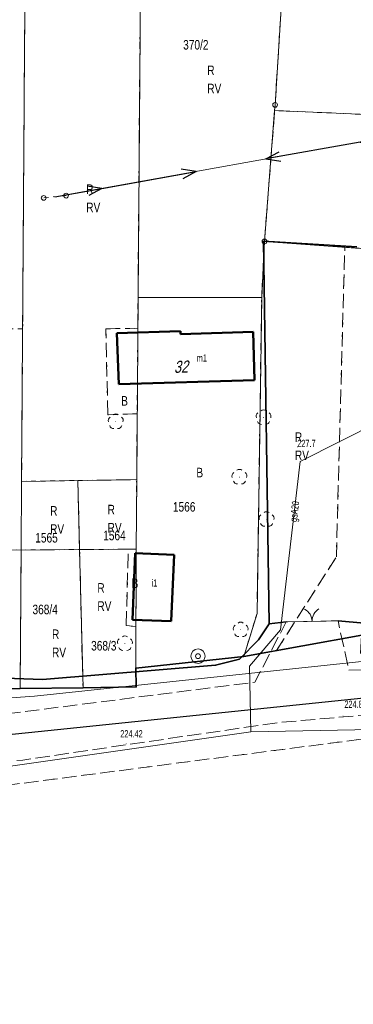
# Model space of a CAD drawing. Header units: metres. Extents: x 6590050 to 6616701, y 5542928 to 5566958.
# Tile 12 of 48: x 6598413 to 6598448, y 5546712 to 5546815. Entities that reach past the tile are written whole.
import ezdxf
from ezdxf.enums import TextEntityAlignment as Align

# ---------------------------------------------------------------- set-up
doc = ezdxf.new("R2010")
doc.units = ezdxf.units.M
doc.header["$MEASUREMENT"] = 0
for name, pattern in [('1.5_0.5', [2, 1.5, -0.5]), ('219-500', [0]), ('egba01_500', [0]), ('egkk-500', [2, 1.5, -0.5]), ('egug-500', [1, 0.5, -0.5]), ('otob_500', [0]), ('suep_nn_500', [0]), ('supp_500', [1, 0.5, -0.5])]:
    doc.linetypes.add(name, pattern=pattern)
doc.layers.get('0').update_dxf_attribs({"color": 2, "linetype": 'CONTINUOUS', "lineweight": 5})
for name, color, linetype in [('202-punkt graniczny', 7, 'CONTINUOUS'), ('203-punkt graniczny', 7, 'CONTINUOUS'), ('209-oznaczenie konturu klasyfikacyjnego', 7, 'CONTINUOUS'), ('210-oznaczenie konturu użytku gruntowego', 7, 'CONTINUOUS'), ('211-numer działki ewidencyjnej', 7, 'CONTINUOUS'), ('217-kontur klasyfikacyjny', 7, 'CONTINUOUS'), ('218-kontur użytku gruntowego', 7, 'CONTINUOUS'), ('219-działka ewidencyjna', 7, 'CONTINUOUS'), ('312-budynek ewidencyjny', 7, 'CONTINUOUS'), ('312-oznaczenie budynku ewidencyjnego-Atr117', 7, 'CONTINUOUS'), ('Adres nieruchomości (na budynku)', 7, 'CONTINUOUS'), ('brama', 7, 'CONTINUOUS'), ('drzewo liściaste', 7, 'CONTINUOUS'), ('Granica arkusza mapy', 7, 'CONTINUOUS'), ('jezdnia', 7, 'CONTINUOUS'), ('ogrodzenie trwałe', 7, 'CONTINUOUS'), ('Oś ulicy', 7, 'CONTINUOUS'), ('pikieta naturalna', 7, 'CONTINUOUS'), ('pikieta naturalna-Atr2', 7, 'CONTINUOUS'), ('pikieta sztuczna', 7, 'CONTINUOUS'), ('pikieta sztuczna-Atr2', 7, 'CONTINUOUS'), ('przewód elektroenergetyczny niskiego napięcia', 7, 'CONTINUOUS'), ('przewód gazowy', 7, 'CONTINUOUS'), ('przewód gazowy-Atr1', 7, 'CONTINUOUS'), ('przewód wodociągowy', 7, 'CONTINUOUS'), ('studnia zwykła', 7, 'CONTINUOUS'), ('słup przewodów napowietrznych', 7, 'CONTINUOUS')]:
    doc.layers.add(name, color=color, linetype=linetype)
doc.styles.get("Standard").update_dxf_attribs({"font": 'Working1250', "width": 0.75})
doc.linetypes.add('902-500', pattern='A,3.75,0,[1,ksztalty.shx,S=0.5,R=0,X=0,Y=0],3.75', length=7.5)

# ---------------------------------------------------------------- blocks, each defined once
blk = doc.blocks.new('203')
at = {"linetype": 'Continuous', "lineweight": 0}
h = blk.add_hatch(color=0, dxfattribs=at)
edge = h.paths.add_edge_path()
edge.add_arc((0, 0), 0.045, 0, 360)
blk = doc.blocks.new('202')
at = {"color": 0, "linetype": 'Continuous', "lineweight": 0}
blk.add_circle((0, 0), 0.25, dxfattribs=at)
blk = doc.blocks.new('OP021')
at = {"linetype": 'Continuous', "lineweight": 13}
h = blk.add_hatch(color=0, dxfattribs=at)
edge = h.paths.add_edge_path()
edge.add_arc((0, 0), 0.05, 0, 360)
at = {"color": 0, "linetype": 'Continuous', "lineweight": 13}
for centre, start, end in [((-0.38, 0.124), 121.308, 202.548), ((0, 0.4), 49.272, 130.728), ((0.38, 0.124), 337.452, 58.692), ((-0.235, -0.324), 193.221, 274.871), ((0.235, -0.324), 265.129, 346.779)]:
    blk.add_arc(centre, 0.4, start, end, dxfattribs=at)
blk = doc.blocks.new('US13')
at = {"color": 0, "linetype": 'Continuous', "lineweight": 13}
for radius in [0.75, 0.25]:
    blk.add_circle((0, 0), radius, dxfattribs=at)
blk = doc.blocks.new('PW01')
at = {"linetype": 'Continuous', "lineweight": 13}
h = blk.add_hatch(color=0, dxfattribs=at)
edge = h.paths.add_edge_path()
edge.add_arc((0, 0), 0.045, 0, 360)
blk = doc.blocks.new('SUEP1')
at = {"color": 0, "linetype": 'Continuous'}
for p, q in [((0, 0), (5, 0)), ((5, 0), (3.5, 0.5)), ((5, 0), (3.5, -0.5)), ((5, 0), (15, 0)), ((15, 0), (13.5, 0.5)), ((15, 0), (13.5, -0.5))]:
    blk.add_line(p, q, dxfattribs=at)
blk = doc.blocks.new('SM05')
at = {"color": 0, "linetype": 'Continuous', "lineweight": 13}
blk.add_circle((0, 0), 0.25, dxfattribs=at)
blk = doc.blocks.new('OK02')
at = {"color": 0, "linetype": 'Continuous', "lineweight": 0}
for centre, start, end in [((-1.5, 0), 0, 60), ((1.5, 0), 120, 180)]:
    blk.add_arc(centre, 1.5, start, end, dxfattribs=at)

msp = doc.modelspace()

# ---------------------------------------------------------------- linework, layer by layer
at = {"layer": '217-kontur klasyfikacyjny', "color": 92, "linetype": 'egkk-500', "lineweight": 18, "flags": 128}
for points in [[(6598425.54, 5546785.91), (6598425.89, 5546831.99)], [(6598439.87, 5546806.04), (6598440.95, 5546823.44)], [(6598413.48, 5546782.65), (6598413.72, 5546818.4)], [(6598438.76, 5546791.78), (6598439.82, 5546805.45)], [(6598439.82, 5546805.45), (6598439.87, 5546806.04)], [(6598463.74, 5546804.42), (6598439.82, 5546805.45)], [(6598438.76, 5546791.78), (6598438.47, 5546785.93)], [(6598447.15, 5546791.17), (6598438.76, 5546791.78)], [(6598446.27, 5546758.82), (6598447.15, 5546791.17)], [(6598447.15, 5546791.17), (6598462.38, 5546790.05)], [(6598425.52, 5546782.7), (6598425.54, 5546785.91)], [(6598425.54, 5546785.91), (6598438.47, 5546785.93)], [(6598438.47, 5546785.93), (6598437.98, 5546752.92)], [(6598402.99, 5546782.66), (6598413.48, 5546782.65)], [(6598413.48, 5546782.65), (6598413.37, 5546766.71)], [(6598422.18, 5546782.65), (6598425.52, 5546782.7)], [(6598422.38, 5546773.67), (6598422.18, 5546782.65)], [(6598425.45, 5546773.77), (6598422.38, 5546773.67)], [(6598425.4, 5546766.89), (6598425.45, 5546773.77)], [(6598413.37, 5546766.71), (6598413.32, 5546759.54)], [(6598413.37, 5546766.71), (6598419.25, 5546766.8)], [(6598419.25, 5546766.8), (6598425.4, 5546766.89)], [(6598419.25, 5546766.8), (6598419.43, 5546759.59)], [(6598425.35, 5546759.63), (6598425.4, 5546766.89)], [(6598413.32, 5546759.54), (6598402.87, 5546759.57)], [(6598413.22, 5546745.06), (6598413.32, 5546759.54)], [(6598413.32, 5546759.54), (6598419.43, 5546759.59)], [(6598419.43, 5546759.59), (6598424.52, 5546759.62)], [(6598419.43, 5546759.59), (6598419.79, 5546745.15)], [(6598424.3, 5546751.64), (6598424.52, 5546759.62)], [(6598424.52, 5546759.62), (6598425.35, 5546759.63)], [(6598440.02, 5546749.04), (6598446.27, 5546758.82)], [(6598437.98, 5546752.92), (6598436.6, 5546748.43)], [(6598425.32, 5546751.56), (6598424.3, 5546751.64)], [(6598425.3, 5546747.21), (6598425.32, 5546751.56)], [(6598436.6, 5546748.43), (6598440.02, 5546749.04)], [(6598425.35, 5546745.23), (6598425.3, 5546747.21)], [(6598408.45, 5546745), (6598413.22, 5546745.06)], [(6598413.22, 5546745.06), (6598419.79, 5546745.15)], [(6598419.79, 5546745.15), (6598425.35, 5546745.23)], [(6598448.85, 5546739.77), (6598402.18, 5546733.71)]]:
    msp.add_lwpolyline(points, dxfattribs=at)
at = {"layer": '218-kontur użytku gruntowego', "color": 3, "linetype": 'egug-500', "lineweight": 18, "flags": 128}
for points in [[(6598425.54, 5546785.91), (6598425.89, 5546831.99)], [(6598439.87, 5546806.04), (6598440.95, 5546823.44)], [(6598413.48, 5546782.65), (6598413.72, 5546818.4)], [(6598438.76, 5546791.78), (6598439.82, 5546805.45)], [(6598439.82, 5546805.45), (6598439.87, 5546806.04)], [(6598463.74, 5546804.42), (6598439.82, 5546805.45)], [(6598438.76, 5546791.78), (6598438.47, 5546785.93)], [(6598447.15, 5546791.17), (6598438.76, 5546791.78)], [(6598446.27, 5546758.82), (6598447.15, 5546791.17)], [(6598447.15, 5546791.17), (6598462.38, 5546790.05)], [(6598425.52, 5546782.7), (6598425.54, 5546785.91)], [(6598438.47, 5546785.93), (6598425.54, 5546785.91)], [(6598438.47, 5546785.93), (6598437.98, 5546752.92)], [(6598402.99, 5546782.66), (6598413.48, 5546782.65)], [(6598413.48, 5546782.65), (6598413.37, 5546766.71)], [(6598422.18, 5546782.65), (6598425.52, 5546782.7)], [(6598422.38, 5546773.67), (6598422.18, 5546782.65)], [(6598425.52, 5546782.7), (6598425.45, 5546773.77)], [(6598425.45, 5546773.77), (6598422.38, 5546773.67)], [(6598425.4, 5546766.89), (6598425.45, 5546773.77)], [(6598413.37, 5546766.71), (6598413.32, 5546759.54)], [(6598413.37, 5546766.71), (6598419.25, 5546766.8)], [(6598419.25, 5546766.8), (6598425.4, 5546766.89)], [(6598419.25, 5546766.8), (6598419.43, 5546759.59)], [(6598425.35, 5546759.63), (6598425.4, 5546766.89)], [(6598413.32, 5546759.54), (6598402.87, 5546759.57)], [(6598413.22, 5546745.06), (6598413.32, 5546759.54)], [(6598413.32, 5546759.54), (6598419.43, 5546759.59)], [(6598419.43, 5546759.59), (6598424.52, 5546759.62)], [(6598419.43, 5546759.59), (6598419.79, 5546745.15)], [(6598424.3, 5546751.64), (6598424.52, 5546759.62)], [(6598424.52, 5546759.62), (6598425.35, 5546759.63)], [(6598425.35, 5546759.63), (6598425.32, 5546751.56)], [(6598440.02, 5546749.04), (6598446.27, 5546758.82)], [(6598437.98, 5546752.92), (6598436.6, 5546748.43)], [(6598425.32, 5546751.56), (6598424.3, 5546751.64)], [(6598425.3, 5546747.21), (6598425.32, 5546751.56)], [(6598440.02, 5546749.04), (6598448.95, 5546750.64)], [(6598436.6, 5546748.43), (6598440.02, 5546749.04)], [(6598425.3, 5546747.21), (6598436.6, 5546748.43)], [(6598425.35, 5546745.23), (6598425.3, 5546747.21)], [(6598408.45, 5546745), (6598413.22, 5546745.06)], [(6598413.22, 5546745.06), (6598419.79, 5546745.15)], [(6598419.79, 5546745.15), (6598425.35, 5546745.23)], [(6598448.85, 5546739.77), (6598402.18, 5546733.71)]]:
    msp.add_lwpolyline(points, dxfattribs=at)
at = {"layer": '219-działka ewidencyjna', "color": 7, "linetype": '219-500', "lineweight": 18, "flags": 128}
for points in [[(6598425.89, 5546831.99), (6598425.54, 5546785.91)], [(6598413.37, 5546766.71), (6598413.81, 5546831.28)], [(6598439.87, 5546806.04), (6598440.95, 5546823.44)], [(6598438.76, 5546791.78), (6598439.82, 5546805.45)], [(6598439.87, 5546806.04), (6598439.82, 5546805.45)], [(6598439.82, 5546805.45), (6598497, 5546802.98)], [(6598438.76, 5546791.78), (6598438.47, 5546785.93)], [(6598470.19, 5546789.48), (6598438.76, 5546791.78)], [(6598425.4, 5546766.89), (6598425.54, 5546785.91)], [(6598425.54, 5546785.91), (6598438.47, 5546785.93)], [(6598437.98, 5546752.92), (6598438.47, 5546785.93)], [(6598413.37, 5546766.71), (6598413.32, 5546759.54)], [(6598413.37, 5546766.71), (6598419.25, 5546766.8)], [(6598419.25, 5546766.8), (6598425.4, 5546766.89)], [(6598419.25, 5546766.8), (6598419.43, 5546759.59)], [(6598425.4, 5546766.89), (6598425.35, 5546759.63)], [(6598413.22, 5546745.06), (6598413.32, 5546759.54)], [(6598413.32, 5546759.54), (6598419.43, 5546759.59)], [(6598419.43, 5546759.59), (6598425.35, 5546759.63)], [(6598419.79, 5546745.15), (6598419.43, 5546759.59)], [(6598425.35, 5546759.63), (6598425.3, 5546747.21)], [(6598437.98, 5546752.92), (6598436.6, 5546748.43)], [(6598448.95, 5546750.64), (6598436.6, 5546748.43)], [(6598425.3, 5546747.21), (6598436.6, 5546748.43)], [(6598425.35, 5546745.23), (6598425.3, 5546747.21)], [(6598408.45, 5546745), (6598413.22, 5546745.06)], [(6598413.22, 5546745.06), (6598419.79, 5546745.15)], [(6598419.79, 5546745.15), (6598425.35, 5546745.23)]]:
    msp.add_lwpolyline(points, dxfattribs=at)
at = {"layer": '312-budynek ewidencyjny', "color": 7, "linetype": 'Continuous', "lineweight": 50, "flags": 128}
for points in [[(6598423.33, 5546782.19), (6598429.98, 5546782.39)], [(6598423.54, 5546776.86), (6598423.33, 5546782.19)], [(6598429.98, 5546782.39), (6598429.99, 5546782.09)], [(6598429.99, 5546782.09), (6598437.58, 5546782.32)], [(6598437.58, 5546782.32), (6598437.73, 5546777.29)], [(6598437.73, 5546777.29), (6598423.54, 5546776.86)], [(6598424.97, 5546752.25), (6598425.25, 5546759.2)], [(6598425.25, 5546759.2), (6598429.31, 5546759.03)], [(6598429.31, 5546759.03), (6598429.02, 5546752.09)], [(6598429.02, 5546752.09), (6598424.97, 5546752.25)]]:
    msp.add_lwpolyline(points, dxfattribs=at)
at = {"layer": 'brama', "color": 7, "linetype": 'otob_500', "lineweight": 18, "flags": 128}
msp.add_lwpolyline([(6598441.02, 5546752.02), (6598446.45, 5546752.14)], dxfattribs=at)
at = {"layer": 'Granica arkusza mapy', "color": 94, "linetype": 'egba01_500', "lineweight": 35, "flags": 128}
msp.add_lwpolyline([(6598402.93, 5546771.26), (6598402.84, 5546752.33), (6598403.44, 5546744.93), (6598408.45, 5546745), (6598413.22, 5546745.06), (6598419.79, 5546745.15), (6598425.35, 5546745.23), (6598425.3, 5546747.21), (6598436.6, 5546748.43), (6598448.95, 5546750.64), (6598448.82, 5546748.78), (6598484.58, 5546744.73), (6598484.65, 5546739.99), (6598503.16, 5546738.69), (6598556.26, 5546737.41), (6598559.51, 5546737.33), (6598580.22, 5546736.87), (6598619.46, 5546728.09), (6598625.21, 5546726.28), (6598631.8, 5546723.19), (6598657.76, 5546711.28), (6598659.55, 5546710.22), (6598660.11, 5546709.71), (6598663.17, 5546706.96), (6598665.59, 5546703.83), (6598673.26, 5546700.21), (6598673.4, 5546700.14), (6598686.51, 5546692.58), (6598686.67, 5546692.47), (6598699.74, 5546683.89), (6598700.06, 5546681.29), (6598704.45, 5546675.03), (6598709.9, 5546667.04), (6598713.49, 5546663.49), (6598715.81, 5546662.32), (6598721.06, 5546661.97), (6598723.54, 5546662.5), (6598725.76, 5546656.88), (6598728.93, 5546655.42), (6598735.15, 5546655.33), (6598735.28, 5546648.97), (6598738.06, 5546612.75), (6598749.82, 5546581.81), (6598768.84, 5546553.14), (6598774.93, 5546535.66), (6598777.86, 5546520.25), (6598782.3, 5546521.27), (6598782.13, 5546522.43), (6598785.21, 5546523.35), (6598800.17, 5546522.43), (6598814.13, 5546519.78), (6598827.5, 5546517.2), (6598842.07, 5546514.97), (6598856.81, 5546513.4), (6598871.66, 5546512.04), (6598881.55, 5546511.14), (6598884.89, 5546509.45), (6598886.17, 5546508.8), (6598897.83, 5546501.54), (6598935.76, 5546845.75), (6598942.54, 5546901.07), (6598928.23, 5546904.71), (6598914.25, 5546908.39), (6598900.67, 5546911.81), (6598886.64, 5546915.27), (6598873.71, 5546918.44), (6598857.91, 5546922.31), (6598843.28, 5546925.78), (6598830.25, 5546928.98), (6598829.98, 5546927.77), (6598825.5, 5546928.77), (6598789.39, 5546937.46), (6598780.26, 5546939.97), (6598774, 5546940.85), (6598760.25, 5546944.16), (6598743.85, 5546947.84), (6598702.41, 5546958.08), (6598697.19, 5546959.46), (6598666.86, 5546967.19), (6598662.71, 5546968.35), (6598640.32, 5546974.04), (6598621.95, 5546979.01), (6598597.57, 5546984.93), (6598590.54, 5546986.88), (6598574.7, 5546990.88), (6598572.09, 5546991.36), (6598569.57, 5546992.19), (6598569.66, 5546993.64), (6598554.59, 5546999.3), (6598553.92, 5546995.76), (6598541.29, 5546917.71), (6598526.98, 5546918.86), (6598523.6, 5546919.2), (6598516.7, 5546873.63), (6598511.31, 5546837.53), (6598504.48, 5546838.47), (6598491.87, 5546840.2), (6598488.04, 5546840.83), (6598467.08, 5546839.42), (6598477.79, 5546903.86), (6598479.83, 5546916.56), (6598459.77, 5546920.11), (6598457.33, 5546907.05), (6598448.92, 5546871.64), (6598439.59, 5546873.32), (6598451.86, 5546925.53), (6598454.44, 5546936.54), (6598446.75, 5546937.72), (6598449.23, 5546949.01), (6598436.94, 5546951.46), (6598421.84, 5546876.29), (6598409.98, 5546878.19), (6598403.26, 5546836.82), (6598403.04, 5546793.2), (6598403, 5546785.03), (6598402.97, 5546778.61)], close=True, dxfattribs=at)
at = {"layer": 'jezdnia', "color": 7, "linetype": '1.5_0.5', "lineweight": 18, "flags": 128}
msp.add_lwpolyline([(6598291.09, 5546711.93), (6598293.34, 5546712.66), (6598295.74, 5546713.62), (6598305.82, 5546719.1), (6598305.79, 5546721.36), (6598310.47, 5546724.1), (6598311.96, 5546722.32), (6598318.56, 5546725.06), (6598318.88, 5546728.5), (6598323.66, 5546729.81), (6598324.77, 5546727.26), (6598345.85, 5546733.46), (6598363.75, 5546737.24), (6598364.35, 5546741.06), (6598368.84, 5546741.8), (6598370.16, 5546738.08), (6598374.51, 5546738.68), (6598380.85, 5546745.44), (6598383.92, 5546744.38), (6598383.15, 5546739.5), (6598402.86, 5546741.28), (6598437.76, 5546745.73), (6598441.02, 5546752.02), (6598446.45, 5546752.14), (6598447.57, 5546746.98), (6598460.85, 5546747.28), (6598477.08, 5546746.42), (6598478.19, 5546749.34), (6598484.22, 5546748.8), (6598484.46, 5546745.66), (6598488.96, 5546745.2), (6598494.58, 5546744.63), (6598509.52, 5546743.01), (6598514.28, 5546742.49), (6598521.16, 5546741.47), (6598523.54, 5546741.24), (6598531.71, 5546740.09), (6598531.07, 5546751.26), (6598535.55, 5546750.36), (6598539.92, 5546749.33), (6598537.98, 5546739.45), (6598552.77, 5546737.86), (6598559.09, 5546737.17), (6598565.02, 5546736.48), (6598572.97, 5546735.81), (6598580.67, 5546735.05), (6598591.6, 5546733.63), (6598593.98, 5546735.55), (6598596.98, 5546738.5), (6598600.44, 5546735.31), (6598598.65, 5546732.17), (6598608, 5546729.84), (6598621.87, 5546726.01), (6598625.4, 5546724.84), (6598627.06, 5546727.51), (6598630.31, 5546726.12), (6598630.89, 5546722.81), (6598637.06, 5546719.82), (6598645.86, 5546715.45), (6598652.12, 5546711.97), (6598653.2, 5546712.66), (6598656.33, 5546711.66), (6598657.6, 5546711.15), (6598659.54, 5546710.09), (6598663.08, 5546707.05), (6598662.56, 5546705.34), (6598665.43, 5546703.41), (6598672.11, 5546699.89), (6598673.28, 5546700.21), (6598679.18, 5546697), (6598683.27, 5546694.52), (6598686.44, 5546692.65), (6598686, 5546691.52), (6598693.71, 5546685.22), (6598698.31, 5546680.35), (6598704.25, 5546673.7), (6598706.65, 5546670.4), (6598710.17, 5546665.7), (6598714.02, 5546662.43), (6598718.92, 5546660.51), (6598723.03, 5546660.42), (6598729.6, 5546660.94), (6598735.35, 5546662.17), (6598739.77, 5546664.38), (6598741.99, 5546666.94), (6598744.49, 5546671.55), (6598745.86, 5546680.44), (6598747.61, 5546702.72), (6598751.56, 5546701.87), (6598749.76, 5546680.33), (6598748.88, 5546673.75), (6598746.6, 5546659.18), (6598739.25, 5546654.38), (6598732.66, 5546655.31), (6598719.48, 5546655.24), (6598718.82, 5546655.52), (6598713.6, 5546657.38), (6598707.08, 5546661.9), (6598701.92, 5546667.4), (6598696.22, 5546674.71), (6598689.9, 5546681.54), (6598675.65, 5546691.94), (6598660.49, 5546701.57), (6598652.14, 5546707.42), (6598643.72, 5546711.95), (6598634.39, 5546716.19), (6598626.4, 5546719.32), (6598614.85, 5546722.85), (6598604.49, 5546725.66), (6598590.59, 5546728.4), (6598580.02, 5546730.1), (6598572.26, 5546731.15), (6598564.05, 5546732.04), (6598555.31, 5546733.27), (6598536.88, 5546735.66), (6598520.74, 5546737.19), (6598513.36, 5546738.04), (6598509.04, 5546738.49), (6598497.49, 5546739.71), (6598480.43, 5546741.45), (6598469.58, 5546742.17), (6598459.32, 5546742.59), (6598448.87, 5546742.27), (6598440.17, 5546741.51), (6598430.11, 5546740.04), (6598413.49, 5546737.6), (6598401.77, 5546736.51), (6598391.68, 5546735.64), (6598381.1, 5546734.8), (6598371.81, 5546733.63), (6598360.64, 5546731.93), (6598352.87, 5546730.22), (6598340.04, 5546726.9), (6598326.4, 5546722.75), (6598313.92, 5546717.69), (6598294.1, 5546707.33)], close=True, dxfattribs=at)
at = {"layer": 'ogrodzenie trwałe', "color": 7, "linetype": '902-500', "lineweight": 35, "flags": 128}
for points in [[(6598438.64, 5546791.79), (6598448.41, 5546791.22)], [(6598438.64, 5546791.79), (6598439.24, 5546751.81)], [(6598385.27, 5546741.52), (6598403.5, 5546742.9), (6598406.62, 5546745.94), (6598410.65, 5546746.18), (6598415.54, 5546746), (6598433.65, 5546747.5), (6598436.16, 5546748.14), (6598438.14, 5546750.17), (6598439.24, 5546751.81)], [(6598439.24, 5546751.81), (6598441.02, 5546752.02)], [(6598446.45, 5546752.14), (6598475.18, 5546749.57)]]:
    msp.add_lwpolyline(points, dxfattribs=at)
at = {"layer": 'Oś ulicy', "color": 5, "linetype": 'Continuous', "lineweight": 25, "flags": 128}
msp.add_lwpolyline([(6598277.41, 5546703.71), (6598324.06, 5546724.6), (6598371.24, 5546736.05), (6598456.58, 5546744.85), (6598523.4, 5546739.49), (6598576.83, 5546732.39), (6598620.78, 5546724.14), (6598645.8, 5546713.07), (6598677.12, 5546694.04), (6598697.31, 5546678.03), (6598710, 5546661.39), (6598718.06, 5546657.9), (6598738.42, 5546651.82), (6598746.62, 5546682.36), (6598758.01, 5546805.57), (6598776.59, 5546944.83)], dxfattribs=at)
at = {"layer": 'przewód elektroenergetyczny niskiego napięcia', "color": 1, "linetype": 'suep_nn_500', "lineweight": 18, "flags": 128}
for points in [[(6598453.68, 5546803.04), (6598416.85, 5546796.44)], [(6598416.85, 5546796.44), (6598453.68, 5546803.04)]]:
    msp.add_lwpolyline(points, dxfattribs=at)
at = {"layer": 'przewód gazowy', "color": 52, "linetype": 'Continuous', "lineweight": 18, "flags": 128}
for points in [[(6598437.34, 5546740.56), (6598437.19, 5546747.39), (6598440.45, 5546751.2), (6598442.5, 5546768.8), (6598450.85, 5546773)], [(6598372.27, 5546732.52), (6598405.59, 5546736.03), (6598437.34, 5546740.56), (6598473.6, 5546741.23), (6598551.36, 5546732.87)]]:
    msp.add_lwpolyline(points, dxfattribs=at)
at = {"layer": 'przewód wodociągowy', "color": 5, "linetype": 'Continuous', "lineweight": 18, "flags": 128}
msp.add_lwpolyline([(6598696.33, 5546670.97), (6598691.83, 5546678.69), (6598680.56, 5546687.95), (6598657.4, 5546702.81), (6598641.45, 5546711.54), (6598631.11, 5546716.47), (6598613.22, 5546722.53), (6598592.02, 5546727.94), (6598575.97, 5546730.12), (6598551.95, 5546733.17), (6598536.73, 5546734.8), (6598537.47, 5546740.73), (6598523.29, 5546742.58), (6598494.52, 5546746.02), (6598492.19, 5546746.8), (6598473.76, 5546747.56), (6598453.52, 5546748.38), (6598414.71, 5546744.27), (6598383.82, 5546742.04), (6598374.87, 5546741.49), (6598364.62, 5546739.1), (6598346.17, 5546734.02), (6598312.98, 5546724), (6598278.04, 5546736.76)], dxfattribs=at)
at = {"layer": 'słup przewodów napowietrznych', "color": 7, "linetype": 'supp_500', "lineweight": 18, "flags": 128}
msp.add_lwpolyline([(6598415.68, 5546796.32), (6598418.02, 5546796.56)], dxfattribs=at)

# ---------------------------------------------------------------- block references
at = {"layer": '202-punkt graniczny', "color": 7, "linetype": 'Continuous', "lineweight": 18}
for p in [(6598439.87, 5546806.04), (6598438.76, 5546791.78)]:
    msp.add_blockref('202', p, dxfattribs=at)
at = {"layer": '203-punkt graniczny', "color": 7, "linetype": 'Continuous', "lineweight": 18}
for p in [(6598439.82, 5546805.45), (6598425.54, 5546785.91), (6598438.47, 5546785.93), (6598413.37, 5546766.71), (6598419.25, 5546766.8), (6598425.4, 5546766.89), (6598413.32, 5546759.54), (6598419.43, 5546759.59), (6598425.35, 5546759.63), (6598437.98, 5546752.92), (6598436.6, 5546748.43), (6598425.3, 5546747.21), (6598413.22, 5546745.06), (6598419.79, 5546745.15), (6598425.35, 5546745.23)]:
    msp.add_blockref('203', p, dxfattribs=at)
at = {"layer": 'brama', "color": 7, "linetype": 'Continuous', "lineweight": 18, "rotation": 1.266}
msp.add_blockref('OK02', (6598443.735, 5546752.08), dxfattribs=at)
at = {"layer": 'drzewo liściaste', "color": 94, "linetype": 'Continuous', "lineweight": 18}
for p in [(6598423.21, 5546772.95), (6598438.66, 5546773.39), (6598436.14, 5546767.16), (6598438.98, 5546762.74), (6598436.27, 5546751.21), (6598424.17, 5546749.78)]:
    msp.add_blockref('OP021', p, dxfattribs=at)
at = {"layer": 'pikieta naturalna', "color": 7, "linetype": 'Continuous', "lineweight": 13}
msp.add_blockref('PW01', (6598442.19, 5546770.3), dxfattribs=at)
at = {"layer": 'pikieta sztuczna', "color": 7, "linetype": 'Continuous', "lineweight": 13}
for p in [(6598446.96, 5546742.2), (6598424.3, 5546739.29)]:
    msp.add_blockref('PW01', p, dxfattribs=at)
at = {"layer": 'przewód elektroenergetyczny niskiego napięcia', "color": 1, "linetype": 'Continuous', "lineweight": 18}
for p, rotation in [((6598453.68, 5546803.04), 190.16), ((6598416.85, 5546796.44), 10.16)]:
    msp.add_blockref('SUEP1', p, dxfattribs=dict(at, rotation=rotation))
at = {"layer": 'studnia zwykła', "color": 5, "linetype": 'Continuous', "lineweight": 18}
msp.add_blockref('US13', (6598431.81, 5546748.45), dxfattribs=at)
at = {"layer": 'słup przewodów napowietrznych', "color": 7, "linetype": 'Continuous', "lineweight": 18}
for p in [(6598415.68, 5546796.32), (6598418.02, 5546796.56)]:
    msp.add_blockref('SM05', p, dxfattribs=at)

# ---------------------------------------------------------------- texts
at = {"layer": '209-oznaczenie konturu klasyfikacyjnego', "color": 92, "linetype": 'Continuous', "lineweight": 18, "width": 0.79}
for p in [(6598432.78, 5546808.25), (6598420.13, 5546795.83), (6598441.94, 5546769.93), (6598416.35, 5546762.23), (6598422.36, 5546762.36), (6598421.29, 5546754.18), (6598416.55, 5546749.34)]:
    msp.add_text('RV', height=1, dxfattribs=at).set_placement(p, align=Align.TOP_LEFT)
at = {"layer": '210-oznaczenie konturu użytku gruntowego', "color": 3, "linetype": 'Continuous', "lineweight": 18, "width": 0.79}
for s, p in [('R', (6598432.78, 5546809.15)), ('R', (6598420.13, 5546796.73)), ('B', (6598423.78, 5546774.62)), ('R', (6598441.94, 5546770.83)), ('B', (6598431.64, 5546767.13)), ('R', (6598416.35, 5546763.13)), ('R', (6598422.36, 5546763.26)), ('R', (6598421.29, 5546755.08)), ('B', (6598424.87, 5546755.57)), ('R', (6598416.55, 5546750.24))]:
    msp.add_text(s, height=1, dxfattribs=at).set_placement(p)
at = {"layer": '211-numer działki ewidencyjnej', "color": 7, "linetype": 'Continuous', "lineweight": 18, "width": 0.79}
for s, p in [('370/2', (6598430.26, 5546811.82)), ('1566', (6598429.19, 5546763.55)), ('1565', (6598414.8, 5546760.32)), ('1564', (6598421.9, 5546760.56)), ('368/4', (6598414.51, 5546752.83)), ('368/3', (6598420.64, 5546749.04))]:
    msp.add_text(s, height=1, dxfattribs=at).set_placement(p)
at = {"layer": '312-oznaczenie budynku ewidencyjnego-Atr117', "color": 7, "width": 0.667}
for s, p in [('m1', (6598431.68, 5546779.23)), ('i1', (6598426.96, 5546755.72))]:
    msp.add_text(s, height=0.75, dxfattribs=at).set_placement(p)
at = {"layer": 'Adres nieruchomości (na budynku)', "color": 7, "linetype": 'Continuous', "lineweight": 25, "oblique": 15, "width": 0.79}
msp.add_text('32', height=1.25, rotation=1.736, dxfattribs=at).set_placement((6598430.04, 5546778.06), align=Align.CENTER)
at = {"layer": 'pikieta naturalna-Atr2', "color": 7, "width": 0.667}
msp.add_text('227.7', height=0.75, dxfattribs=at).set_placement((6598442.19, 5546770.3))
at = {"layer": 'pikieta sztuczna-Atr2', "color": 7, "width": 0.667}
for s, p in [('224.85', (6598447.11, 5546743.05)), ('224.42', (6598423.69, 5546739.97))]:
    msp.add_text(s, height=0.75, dxfattribs=at).set_placement(p)
at = {"layer": 'przewód gazowy-Atr1', "color": 52, "width": 0.667}
msp.add_text('gsA20', height=0.75, rotation=83.356, dxfattribs=at).set_placement((6598441.77, 5546762.49), align=Align.MIDDLE_LEFT)

doc.saveas('drawing.dxf')
